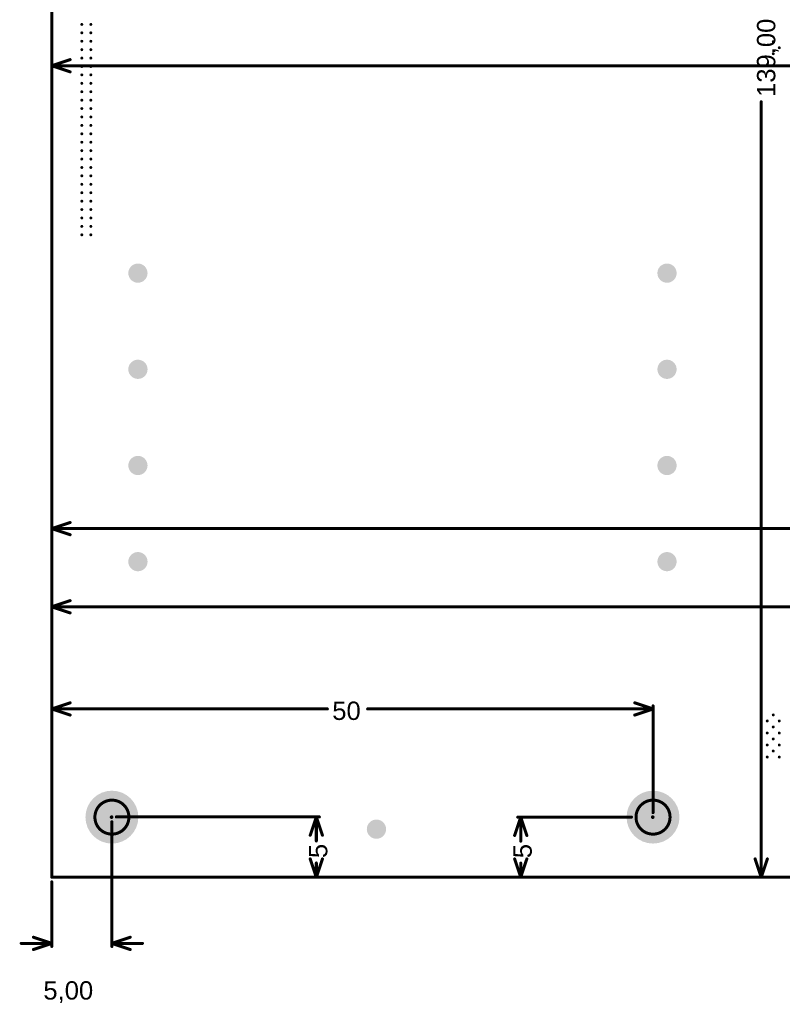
# Model space of a CAD drawing. Header units: inches. Extents: x -0.1 to 14.1, y -0.4 to 13.9.
# Tile 1 of 16: x -0.1 to 2.4, y -0.4 to 2.8. Entities that reach past the tile are written whole.
import ezdxf

# ---------------------------------------------------------------- set-up
doc = ezdxf.new("R2010")
doc.units = ezdxf.units.IN
doc.header["$MEASUREMENT"] = 0
for name, color, linetype in [('Mechanical32', 56, 'Continuous'), ('PadHoleLayer', 156, 'Continuous'), ('ViaHoleLayer', 16, 'Continuous')]:
    doc.layers.add(name, color=color, linetype=linetype)
doc.styles.add('Arial', font='txt', dxfattribs={"height": 0.2})

# ---------------------------------------------------------------- blocks, each defined once
blk = doc.blocks.new('K_______5011_9')
at = {"layer": 'PadHoleLayer'}
h = blk.add_hatch(color=156, dxfattribs=at)
edge = h.paths.add_edge_path()
edge.add_arc((0, 0), 0.0315, 0, 360)
blk = doc.blocks.new('FP_B181179_V0_D6938_PTH8_MFG_538')
at = {"layer": 'PadHoleLayer'}
h = blk.add_hatch(color=156, dxfattribs=at)
edge = h.paths.add_edge_path()
edge.add_arc((-0.8661, 0.4724), 0.0315, 0, 360)
h = blk.add_hatch(color=156, dxfattribs=at)
edge = h.paths.add_edge_path()
edge.add_arc((0.8661, 0.4724), 0.0315, 0, 360)
h = blk.add_hatch(color=156, dxfattribs=at)
edge = h.paths.add_edge_path()
edge.add_arc((-0.8661, 0.1575), 0.0315, 0, 360)
h = blk.add_hatch(color=156, dxfattribs=at)
edge = h.paths.add_edge_path()
edge.add_arc((0.8661, 0.1575), 0.0315, 0, 360)
h = blk.add_hatch(color=156, dxfattribs=at)
edge = h.paths.add_edge_path()
edge.add_arc((-0.8661, -0.1575), 0.0315, 0, 360)
h = blk.add_hatch(color=156, dxfattribs=at)
edge = h.paths.add_edge_path()
edge.add_arc((0.8661, -0.1575), 0.0315, 0, 360)
h = blk.add_hatch(color=156, dxfattribs=at)
edge = h.paths.add_edge_path()
edge.add_arc((-0.8661, -0.4724), 0.0315, 0, 360)
h = blk.add_hatch(color=156, dxfattribs=at)
edge = h.paths.add_edge_path()
edge.add_arc((0.8661, -0.4724), 0.0315, 0, 360)
blk = doc.blocks.new('FP_9774030960R_SPACER_MFG_B_729')
at = {"layer": 'PadHoleLayer'}
h = blk.add_hatch(color=156, dxfattribs=at)
edge = h.paths.add_edge_path()
edge.add_arc((0, 0), 0.0866, 0, 360)
blk = doc.blocks.new('FP_9774030960R_SPACER_MFG_B_798')
at = {"layer": 'PadHoleLayer'}
h = blk.add_hatch(color=156, dxfattribs=at)
edge = h.paths.add_edge_path()
edge.add_arc((0, 0), 0.0866, 0, 360)

msp = doc.modelspace()

# ---------------------------------------------------------------- hatches: boundary and pattern name
at = {"layer": 'ViaHoleLayer'}
h = msp.add_hatch(color=16, dxfattribs=at)
edge = h.paths.add_edge_path()
edge.add_arc((0.0984, 2.7928), 0.005, 0, 360)
h = msp.add_hatch(color=16, dxfattribs=at)
edge = h.paths.add_edge_path()
edge.add_arc((0.128, 2.7928), 0.005, 0, 360)
h = msp.add_hatch(color=16, dxfattribs=at)
edge = h.paths.add_edge_path()
edge.add_arc((0.0984, 2.7653), 0.005, 0, 360)
h = msp.add_hatch(color=16, dxfattribs=at)
edge = h.paths.add_edge_path()
edge.add_arc((0.0984, 2.7377), 0.005, 0, 360)
h = msp.add_hatch(color=16, dxfattribs=at)
edge = h.paths.add_edge_path()
edge.add_arc((0.128, 2.7653), 0.005, 0, 360)
h = msp.add_hatch(color=16, dxfattribs=at)
edge = h.paths.add_edge_path()
edge.add_arc((0.128, 2.7377), 0.005, 0, 360)
h = msp.add_hatch(color=16, dxfattribs=at)
edge = h.paths.add_edge_path()
edge.add_arc((2.3622, 2.7362), 0.005, 0, 360)
h = msp.add_hatch(color=16, dxfattribs=at)
edge = h.paths.add_edge_path()
edge.add_arc((0.0984, 2.7101), 0.005, 0, 360)
h = msp.add_hatch(color=16, dxfattribs=at)
edge = h.paths.add_edge_path()
edge.add_arc((0.128, 2.7101), 0.005, 0, 360)
h = msp.add_hatch(color=16, dxfattribs=at)
edge = h.paths.add_edge_path()
edge.add_arc((2.3819, 2.7165), 0.005, 0, 360)
h = msp.add_hatch(color=16, dxfattribs=at)
edge = h.paths.add_edge_path()
edge.add_arc((0.0984, 2.6826), 0.005, 0, 360)
h = msp.add_hatch(color=16, dxfattribs=at)
edge = h.paths.add_edge_path()
edge.add_arc((0.128, 2.6826), 0.005, 0, 360)
h = msp.add_hatch(color=16, dxfattribs=at)
edge = h.paths.add_edge_path()
edge.add_arc((2.3622, 2.6969), 0.005, 0, 360)
h = msp.add_hatch(color=16, dxfattribs=at)
edge = h.paths.add_edge_path()
edge.add_arc((0.0984, 2.655), 0.005, 0, 360)
h = msp.add_hatch(color=16, dxfattribs=at)
edge = h.paths.add_edge_path()
edge.add_arc((0.128, 2.655), 0.005, 0, 360)
h = msp.add_hatch(color=16, dxfattribs=at)
edge = h.paths.add_edge_path()
edge.add_arc((0.0984, 2.6275), 0.005, 0, 360)
h = msp.add_hatch(color=16, dxfattribs=at)
edge = h.paths.add_edge_path()
edge.add_arc((0.128, 2.6275), 0.005, 0, 360)
h = msp.add_hatch(color=16, dxfattribs=at)
edge = h.paths.add_edge_path()
edge.add_arc((0.0984, 2.5999), 0.005, 0, 360)
h = msp.add_hatch(color=16, dxfattribs=at)
edge = h.paths.add_edge_path()
edge.add_arc((0.128, 2.5999), 0.005, 0, 360)
h = msp.add_hatch(color=16, dxfattribs=at)
edge = h.paths.add_edge_path()
edge.add_arc((0.0984, 2.5723), 0.005, 0, 360)
h = msp.add_hatch(color=16, dxfattribs=at)
edge = h.paths.add_edge_path()
edge.add_arc((0.0984, 2.5448), 0.005, 0, 360)
h = msp.add_hatch(color=16, dxfattribs=at)
edge = h.paths.add_edge_path()
edge.add_arc((0.128, 2.5723), 0.005, 0, 360)
h = msp.add_hatch(color=16, dxfattribs=at)
edge = h.paths.add_edge_path()
edge.add_arc((0.128, 2.5448), 0.005, 0, 360)
h = msp.add_hatch(color=16, dxfattribs=at)
edge = h.paths.add_edge_path()
edge.add_arc((0.0984, 2.5172), 0.005, 0, 360)
h = msp.add_hatch(color=16, dxfattribs=at)
edge = h.paths.add_edge_path()
edge.add_arc((0.128, 2.5172), 0.005, 0, 360)
h = msp.add_hatch(color=16, dxfattribs=at)
edge = h.paths.add_edge_path()
edge.add_arc((0.0984, 2.4897), 0.005, 0, 360)
h = msp.add_hatch(color=16, dxfattribs=at)
edge = h.paths.add_edge_path()
edge.add_arc((0.128, 2.4897), 0.005, 0, 360)
h = msp.add_hatch(color=16, dxfattribs=at)
edge = h.paths.add_edge_path()
edge.add_arc((0.0984, 2.4621), 0.005, 0, 360)
h = msp.add_hatch(color=16, dxfattribs=at)
edge = h.paths.add_edge_path()
edge.add_arc((0.128, 2.4621), 0.005, 0, 360)
h = msp.add_hatch(color=16, dxfattribs=at)
edge = h.paths.add_edge_path()
edge.add_arc((0.0984, 2.4345), 0.005, 0, 360)
h = msp.add_hatch(color=16, dxfattribs=at)
edge = h.paths.add_edge_path()
edge.add_arc((0.128, 2.4345), 0.005, 0, 360)
h = msp.add_hatch(color=16, dxfattribs=at)
edge = h.paths.add_edge_path()
edge.add_arc((0.0984, 2.407), 0.005, 0, 360)
h = msp.add_hatch(color=16, dxfattribs=at)
edge = h.paths.add_edge_path()
edge.add_arc((0.128, 2.407), 0.005, 0, 360)
h = msp.add_hatch(color=16, dxfattribs=at)
edge = h.paths.add_edge_path()
edge.add_arc((0.0984, 2.3794), 0.005, 0, 360)
h = msp.add_hatch(color=16, dxfattribs=at)
edge = h.paths.add_edge_path()
edge.add_arc((0.0984, 2.3519), 0.005, 0, 360)
h = msp.add_hatch(color=16, dxfattribs=at)
edge = h.paths.add_edge_path()
edge.add_arc((0.128, 2.3794), 0.005, 0, 360)
h = msp.add_hatch(color=16, dxfattribs=at)
edge = h.paths.add_edge_path()
edge.add_arc((0.128, 2.3519), 0.005, 0, 360)
h = msp.add_hatch(color=16, dxfattribs=at)
edge = h.paths.add_edge_path()
edge.add_arc((0.0984, 2.3243), 0.005, 0, 360)
h = msp.add_hatch(color=16, dxfattribs=at)
edge = h.paths.add_edge_path()
edge.add_arc((0.128, 2.3243), 0.005, 0, 360)
h = msp.add_hatch(color=16, dxfattribs=at)
edge = h.paths.add_edge_path()
edge.add_arc((0.0984, 2.2968), 0.005, 0, 360)
h = msp.add_hatch(color=16, dxfattribs=at)
edge = h.paths.add_edge_path()
edge.add_arc((0.128, 2.2968), 0.005, 0, 360)
h = msp.add_hatch(color=16, dxfattribs=at)
edge = h.paths.add_edge_path()
edge.add_arc((0.0984, 2.2692), 0.005, 0, 360)
h = msp.add_hatch(color=16, dxfattribs=at)
edge = h.paths.add_edge_path()
edge.add_arc((0.128, 2.2692), 0.005, 0, 360)
h = msp.add_hatch(color=16, dxfattribs=at)
edge = h.paths.add_edge_path()
edge.add_arc((0.0984, 2.2416), 0.005, 0, 360)
h = msp.add_hatch(color=16, dxfattribs=at)
edge = h.paths.add_edge_path()
edge.add_arc((0.128, 2.2416), 0.005, 0, 360)
h = msp.add_hatch(color=16, dxfattribs=at)
edge = h.paths.add_edge_path()
edge.add_arc((0.0984, 2.2141), 0.005, 0, 360)
h = msp.add_hatch(color=16, dxfattribs=at)
edge = h.paths.add_edge_path()
edge.add_arc((0.128, 2.2141), 0.005, 0, 360)
h = msp.add_hatch(color=16, dxfattribs=at)
edge = h.paths.add_edge_path()
edge.add_arc((0.0984, 2.1865), 0.005, 0, 360)
h = msp.add_hatch(color=16, dxfattribs=at)
edge = h.paths.add_edge_path()
edge.add_arc((0.0984, 2.159), 0.005, 0, 360)
h = msp.add_hatch(color=16, dxfattribs=at)
edge = h.paths.add_edge_path()
edge.add_arc((0.128, 2.1865), 0.005, 0, 360)
h = msp.add_hatch(color=16, dxfattribs=at)
edge = h.paths.add_edge_path()
edge.add_arc((0.128, 2.159), 0.005, 0, 360)
h = msp.add_hatch(color=16, dxfattribs=at)
edge = h.paths.add_edge_path()
edge.add_arc((0.0984, 2.1314), 0.005, 0, 360)
h = msp.add_hatch(color=16, dxfattribs=at)
edge = h.paths.add_edge_path()
edge.add_arc((0.128, 2.1314), 0.005, 0, 360)
h = msp.add_hatch(color=16, dxfattribs=at)
edge = h.paths.add_edge_path()
edge.add_arc((0.0984, 2.1038), 0.005, 0, 360)
h = msp.add_hatch(color=16, dxfattribs=at)
edge = h.paths.add_edge_path()
edge.add_arc((0.128, 2.1038), 0.005, 0, 360)
h = msp.add_hatch(color=16, dxfattribs=at)
edge = h.paths.add_edge_path()
edge.add_arc((2.3228, 0.5315), 0.005, 0, 360)
h = msp.add_hatch(color=16, dxfattribs=at)
edge = h.paths.add_edge_path()
edge.add_arc((2.3425, 0.5118), 0.005, 0, 360)
h = msp.add_hatch(color=16, dxfattribs=at)
edge = h.paths.add_edge_path()
edge.add_arc((2.3622, 0.5315), 0.005, 0, 360)
h = msp.add_hatch(color=16, dxfattribs=at)
edge = h.paths.add_edge_path()
edge.add_arc((2.3819, 0.5118), 0.005, 0, 360)
h = msp.add_hatch(color=16, dxfattribs=at)
edge = h.paths.add_edge_path()
edge.add_arc((2.3228, 0.4921), 0.005, 0, 360)
h = msp.add_hatch(color=16, dxfattribs=at)
edge = h.paths.add_edge_path()
edge.add_arc((2.3622, 0.4921), 0.005, 0, 360)
h = msp.add_hatch(color=16, dxfattribs=at)
edge = h.paths.add_edge_path()
edge.add_arc((2.3228, 0.4528), 0.005, 0, 360)
h = msp.add_hatch(color=16, dxfattribs=at)
edge = h.paths.add_edge_path()
edge.add_arc((2.3425, 0.4724), 0.005, 0, 360)
h = msp.add_hatch(color=16, dxfattribs=at)
edge = h.paths.add_edge_path()
edge.add_arc((2.3622, 0.4528), 0.005, 0, 360)
h = msp.add_hatch(color=16, dxfattribs=at)
edge = h.paths.add_edge_path()
edge.add_arc((2.3819, 0.4724), 0.005, 0, 360)
h = msp.add_hatch(color=16, dxfattribs=at)
edge = h.paths.add_edge_path()
edge.add_arc((2.3425, 0.4331), 0.005, 0, 360)
h = msp.add_hatch(color=16, dxfattribs=at)
edge = h.paths.add_edge_path()
edge.add_arc((2.3819, 0.4331), 0.005, 0, 360)
h = msp.add_hatch(color=16, dxfattribs=at)
edge = h.paths.add_edge_path()
edge.add_arc((2.3228, 0.4134), 0.005, 0, 360)
h = msp.add_hatch(color=16, dxfattribs=at)
edge = h.paths.add_edge_path()
edge.add_arc((2.3425, 0.3937), 0.005, 0, 360)
h = msp.add_hatch(color=16, dxfattribs=at)
edge = h.paths.add_edge_path()
edge.add_arc((2.3622, 0.4134), 0.005, 0, 360)
h = msp.add_hatch(color=16, dxfattribs=at)
edge = h.paths.add_edge_path()
edge.add_arc((2.3819, 0.3937), 0.005, 0, 360)

# ---------------------------------------------------------------- linework, layer by layer
at = {"layer": 'Mechanical32'}
for points in [[(0, 0, 0.01, 0.01, 0), (0, 12.7756, 0.01, 0.01, 0)], [(0, 0.015, 0.01, 0.01, 0), (0, 5.9549, 0.01, 0.01, 0)], [(0, 0.015, 0.01, 0.01, 0), (0, 5.2462, 0.01, 0.01, 0)], [(0, 0.015, 0.01, 0.01, 0), (0, 4.7147, 0.01, 0.01, 0)], [(0, 0.015, 0.01, 0.01, 0), (0, 4.262, 0.01, 0.01, 0)], [(0, 0.015, 0.01, 0.01, 0), (0, 3.4155, 0.01, 0.01, 0)], [(0, 2.6575, 0.01, 0.01, 0), (0.06, 2.6775, 0.01, 0.01, 0)], [(0, 0.015, 0.01, 0.01, 0), (0, 2.6675, 0.01, 0.01, 0)], [(0, 2.6575, 0.01, 0.01, 0), (0.06, 2.6375, 0.01, 0.01, 0)], [(0, 2.6575, 0.01, 0.01, 0), (5.2498, 2.6575, 0.01, 0.01, 0)], [(2.3228, 0, 0.01, 0.01, 0), (2.3228, 2.5393, 0.01, 0.01, 0)], [(0, 1.1417, 0.01, 0.01, 0), (0.06, 1.1617, 0.01, 0.01, 0)], [(0, 0.015, 0.01, 0.01, 0), (0, 1.1517, 0.01, 0.01, 0)], [(0, 1.1417, 0.01, 0.01, 0), (0.06, 1.1217, 0.01, 0.01, 0)], [(0, 1.1417, 0.01, 0.01, 0), (5.6951, 1.1417, 0.01, 0.01, 0)], [(0, 0.8858, 0.01, 0.01, 0), (0.06, 0.9058, 0.01, 0.01, 0)], [(0, 0.015, 0.01, 0.01, 0), (0, 0.8958, 0.01, 0.01, 0)], [(0, 0.8858, 0.01, 0.01, 0), (0.06, 0.8658, 0.01, 0.01, 0)], [(0, 0.8858, 0.01, 0.01, 0), (2.6096, 0.8858, 0.01, 0.01, 0)], [(0, 0.5512, 0.01, 0.01, 0), (0.06, 0.5712, 0.01, 0.01, 0)], [(0, 0.015, 0.01, 0.01, 0), (0, 0.5612, 0.01, 0.01, 0)], [(0, 0.5512, 0.01, 0.01, 0), (0.06, 0.5312, 0.01, 0.01, 0)], [(0, 0.5512, 0.01, 0.01, 0), (0.9023, 0.5512, 0.01, 0.01, 0)], [(1.0342, 0.5512, 0.01, 0.01, 0), (1.9685, 0.5512, 0.01, 0.01, 0)], [(1.9085, 0.5712, 0.01, 0.01, 0), (1.9685, 0.5512, 0.01, 0.01, 0)], [(1.9085, 0.5312, 0.01, 0.01, 0), (1.9685, 0.5512, 0.01, 0.01, 0)], [(1.9685, 0.2118, 0.01, 0.01, 0), (1.9685, 0.5612, 0.01, 0.01, 0)], [(0.2115, 0.1976, 0.01, 0.01, 0), (0.8761, 0.1976, 0.01, 0.01, 0)], [(0.8461, 0.1376, 0.01, 0.01, 0), (0.8661, 0.1976, 0.01, 0.01, 0)], [(0.8661, 0.1976, 0.01, 0.01, 0), (0.8861, 0.1376, 0.01, 0.01, 0)], [(0.8661, 0.1188, 0.01, 0.01, 0), (0.8661, 0.1976, 0.01, 0.01, 0)], [(1.5154, 0.1369, 0.01, 0.01, 0), (1.5354, 0.1969, 0.01, 0.01, 0)], [(1.5254, 0.1969, 0.01, 0.01, 0), (1.8979, 0.1969, 0.01, 0.01, 0)], [(1.5354, 0.1969, 0.01, 0.01, 0), (1.5554, 0.1369, 0.01, 0.01, 0)], [(1.5354, 0.1184, 0.01, 0.01, 0), (1.5354, 0.1969, 0.01, 0.01, 0)], [(0.1969, -0.2265, 0.01, 0.01, 0), (0.1969, 0.1819, 0.01, 0.01, 0)], [(0.8461, 0.06, 0.01, 0.01, 0), (0.8661, 0, 0.01, 0.01, 0)], [(0.8661, 0, 0.01, 0.01, 0), (0.8861, 0.06, 0.01, 0.01, 0)], [(1.5154, 0.06, 0.01, 0.01, 0), (1.5354, 0, 0.01, 0.01, 0)], [(1.5354, 0, 0.01, 0.01, 0), (1.5554, 0.06, 0.01, 0.01, 0)], [(2.3028, 0.06, 0.01, 0.01, 0), (2.3228, 0, 0.01, 0.01, 0)], [(2.3228, 0, 0.01, 0.01, 0), (2.3428, 0.06, 0.01, 0.01, 0)], [(0.8661, 0, 0.01, 0.01, 0), (0.8661, 0.0468, 0.01, 0.01, 0)], [(1.5354, 0, 0.01, 0.01, 0), (1.5354, 0.0464, 0.01, 0.01, 0)], [(0, 0, 0.01, 0.01, 0), (11.9882, 0, 0.01, 0.01, 0)], [(0.015, 0, 0.01, 0.01, 0), (3.9076, 0, 0.01, 0.01, 0)], [(0.015, 0, 0.01, 0.01, 0), (6.073, 0, 0.01, 0.01, 0)], [(0.015, 0, 0.01, 0.01, 0), (2.3328, 0, 0.01, 0.01, 0)], [(0.015, 0, 0.01, 0.01, 0), (4.6163, 0, 0.01, 0.01, 0)], [(0.015, 0, 0.01, 0.01, 0), (3.4352, 0, 0.01, 0.01, 0)], [(0.015, 0, 0.01, 0.01, 0), (5.0887, 0, 0.01, 0.01, 0)], [(0.015, 0, 0.01, 0.01, 0), (1.5454, 0, 0.01, 0.01, 0)], [(0.015, 0, 0.01, 0.01, 0), (0.8761, 0, 0.01, 0.01, 0)], [(0, -0.2265, 0.01, 0.01, 0), (0, -0.015, 0.01, 0.01, 0)], [(-0.06, -0.1965, 0.01, 0.01, 0), (0, -0.2165, 0.01, 0.01, 0)], [(0.1969, -0.2165, 0.01, 0.01, 0), (0.2569, -0.1965, 0.01, 0.01, 0)], [(-0.1, -0.2165, 0.01, 0.01, 0), (0, -0.2165, 0.01, 0.01, 0)], [(-0.06, -0.2365, 0.01, 0.01, 0), (0, -0.2165, 0.01, 0.01, 0)], [(0.1969, -0.2165, 0.01, 0.01, 0), (0.2569, -0.2365, 0.01, 0.01, 0)], [(0.1969, -0.2165, 0.01, 0.01, 0), (0.2969, -0.2165, 0.01, 0.01, 0)]]:
    msp.add_lwpolyline(points, format="xyseb", dxfattribs=at)
for points in [[(0.0575, 2.6775, 0.005, 0.005, 1), (0.0625, 2.6775, 0.005, 0.005, 1)], [(-0.0025, 2.6675, 0.005, 0.005, 1), (0.0025, 2.6675, 0.005, 0.005, 1)], [(-0.0025, 2.6575, 0.005, 0.005, 1), (0.0025, 2.6575, 0.005, 0.005, 1)], [(-0.0025, 2.6575, 0.005, 0.005, 1), (0.0025, 2.6575, 0.005, 0.005, 1)], [(-0.0025, 2.6575, 0.005, 0.005, 1), (0.0025, 2.6575, 0.005, 0.005, 1)], [(0.0575, 2.6375, 0.005, 0.005, 1), (0.0625, 2.6375, 0.005, 0.005, 1)], [(2.3203, 2.5393, 0.005, 0.005, 1), (2.3253, 2.5393, 0.005, 0.005, 1)], [(0.0575, 1.1617, 0.005, 0.005, 1), (0.0625, 1.1617, 0.005, 0.005, 1)], [(-0.0025, 1.1517, 0.005, 0.005, 1), (0.0025, 1.1517, 0.005, 0.005, 1)], [(-0.0025, 1.1417, 0.005, 0.005, 1), (0.0025, 1.1417, 0.005, 0.005, 1)], [(-0.0025, 1.1417, 0.005, 0.005, 1), (0.0025, 1.1417, 0.005, 0.005, 1)], [(-0.0025, 1.1417, 0.005, 0.005, 1), (0.0025, 1.1417, 0.005, 0.005, 1)], [(0.0575, 1.1217, 0.005, 0.005, 1), (0.0625, 1.1217, 0.005, 0.005, 1)], [(0.0575, 0.9058, 0.005, 0.005, 1), (0.0625, 0.9058, 0.005, 0.005, 1)], [(-0.0025, 0.8958, 0.005, 0.005, 1), (0.0025, 0.8958, 0.005, 0.005, 1)], [(-0.0025, 0.8858, 0.005, 0.005, 1), (0.0025, 0.8858, 0.005, 0.005, 1)], [(-0.0025, 0.8858, 0.005, 0.005, 1), (0.0025, 0.8858, 0.005, 0.005, 1)], [(-0.0025, 0.8858, 0.005, 0.005, 1), (0.0025, 0.8858, 0.005, 0.005, 1)], [(0.0575, 0.8658, 0.005, 0.005, 1), (0.0625, 0.8658, 0.005, 0.005, 1)], [(-0.0025, 0.5612, 0.005, 0.005, 1), (0.0025, 0.5612, 0.005, 0.005, 1)], [(-0.0025, 0.5512, 0.005, 0.005, 1), (0.0025, 0.5512, 0.005, 0.005, 1)], [(-0.0025, 0.5512, 0.005, 0.005, 1), (0.0025, 0.5512, 0.005, 0.005, 1)], [(-0.0025, 0.5512, 0.005, 0.005, 1), (0.0025, 0.5512, 0.005, 0.005, 1)], [(0.0575, 0.5712, 0.005, 0.005, 1), (0.0625, 0.5712, 0.005, 0.005, 1)], [(0.8998, 0.5512, 0.005, 0.005, 1), (0.9048, 0.5512, 0.005, 0.005, 1)], [(1.0317, 0.5512, 0.005, 0.005, 1), (1.0367, 0.5512, 0.005, 0.005, 1)], [(1.906, 0.5712, 0.005, 0.005, 1), (1.911, 0.5712, 0.005, 0.005, 1)], [(1.966, 0.5612, 0.005, 0.005, 1), (1.971, 0.5612, 0.005, 0.005, 1)], [(1.966, 0.5512, 0.005, 0.005, 1), (1.971, 0.5512, 0.005, 0.005, 1)], [(1.966, 0.5512, 0.005, 0.005, 1), (1.971, 0.5512, 0.005, 0.005, 1)], [(1.966, 0.5512, 0.005, 0.005, 1), (1.971, 0.5512, 0.005, 0.005, 1)], [(0.0575, 0.5312, 0.005, 0.005, 1), (0.0625, 0.5312, 0.005, 0.005, 1)], [(1.906, 0.5312, 0.005, 0.005, 1), (1.911, 0.5312, 0.005, 0.005, 1)], [(0.2525, 0.1969, 0.00984, 0.00984, 1), (0.1412, 0.1969, 0.00984, 0.00984, 1)], [(2.0242, 0.1969, 0.00984, 0.00984, 1), (1.9128, 0.1969, 0.00984, 0.00984, 1)], [(0.1387, 0.1969, 0.00492, 0.00492, 1), (0.1436, 0.1969, 0.00492, 0.00492, 1)], [(0.1969, 0.1969, 0.00984, 0.00984, 1), (0.1949, 0.1969, 0.00984, 0.00984, 1)], [(0.1924, 0.1969, 0.00492, 0.00492, 1), (0.1973, 0.1969, 0.00492, 0.00492, 1)], [(0.1944, 0.1969, 0.00492, 0.00492, 1), (0.1993, 0.1969, 0.00492, 0.00492, 1)], [(0.209, 0.1976, 0.005, 0.005, 1), (0.214, 0.1976, 0.005, 0.005, 1)], [(0.2501, 0.1969, 0.00492, 0.00492, 1), (0.255, 0.1969, 0.00492, 0.00492, 1)], [(0.8636, 0.1976, 0.005, 0.005, 1), (0.8686, 0.1976, 0.005, 0.005, 1)], [(0.8636, 0.1976, 0.005, 0.005, 1), (0.8686, 0.1976, 0.005, 0.005, 1)], [(0.8636, 0.1976, 0.005, 0.005, 1), (0.8686, 0.1976, 0.005, 0.005, 1)], [(0.8736, 0.1976, 0.005, 0.005, 1), (0.8786, 0.1976, 0.005, 0.005, 1)], [(1.5229, 0.1969, 0.005, 0.005, 1), (1.5279, 0.1969, 0.005, 0.005, 1)], [(1.5329, 0.1969, 0.005, 0.005, 1), (1.5379, 0.1969, 0.005, 0.005, 1)], [(1.5329, 0.1969, 0.005, 0.005, 1), (1.5379, 0.1969, 0.005, 0.005, 1)], [(1.5329, 0.1969, 0.005, 0.005, 1), (1.5379, 0.1969, 0.005, 0.005, 1)], [(1.8954, 0.1969, 0.005, 0.005, 1), (1.9004, 0.1969, 0.005, 0.005, 1)], [(1.9104, 0.1969, 0.00492, 0.00492, 1), (1.9153, 0.1969, 0.00492, 0.00492, 1)], [(1.9685, 0.1969, 0.00984, 0.00984, 1), (1.9665, 0.1969, 0.00984, 0.00984, 1)], [(1.964, 0.1969, 0.00492, 0.00492, 1), (1.969, 0.1969, 0.00492, 0.00492, 1)], [(1.966, 0.2118, 0.005, 0.005, 1), (1.971, 0.2118, 0.005, 0.005, 1)], [(1.966, 0.1969, 0.00492, 0.00492, 1), (1.971, 0.1969, 0.00492, 0.00492, 1)], [(2.0217, 0.1969, 0.00492, 0.00492, 1), (2.0266, 0.1969, 0.00492, 0.00492, 1)], [(0.1944, 0.1819, 0.005, 0.005, 1), (0.1994, 0.1819, 0.005, 0.005, 1)], [(0.8436, 0.1376, 0.005, 0.005, 1), (0.8486, 0.1376, 0.005, 0.005, 1)], [(0.8836, 0.1376, 0.005, 0.005, 1), (0.8886, 0.1376, 0.005, 0.005, 1)], [(1.5129, 0.1369, 0.005, 0.005, 1), (1.5179, 0.1369, 0.005, 0.005, 1)], [(1.5529, 0.1369, 0.005, 0.005, 1), (1.5579, 0.1369, 0.005, 0.005, 1)], [(0.8636, 0.1188, 0.005, 0.005, 1), (0.8686, 0.1188, 0.005, 0.005, 1)], [(1.5329, 0.1184, 0.005, 0.005, 1), (1.5379, 0.1184, 0.005, 0.005, 1)], [(0.8436, 0.06, 0.005, 0.005, 1), (0.8486, 0.06, 0.005, 0.005, 1)], [(0.8836, 0.06, 0.005, 0.005, 1), (0.8886, 0.06, 0.005, 0.005, 1)], [(1.5129, 0.06, 0.005, 0.005, 1), (1.5179, 0.06, 0.005, 0.005, 1)], [(1.5529, 0.06, 0.005, 0.005, 1), (1.5579, 0.06, 0.005, 0.005, 1)], [(2.3003, 0.06, 0.005, 0.005, 1), (2.3053, 0.06, 0.005, 0.005, 1)], [(2.3403, 0.06, 0.005, 0.005, 1), (2.3453, 0.06, 0.005, 0.005, 1)], [(0.8636, 0.0468, 0.005, 0.005, 1), (0.8686, 0.0468, 0.005, 0.005, 1)], [(1.5329, 0.0464, 0.005, 0.005, 1), (1.5379, 0.0464, 0.005, 0.005, 1)], [(-0.0025, 0.015, 0.005, 0.005, 1), (0.0025, 0.015, 0.005, 0.005, 1)], [(-0.0025, 0.015, 0.005, 0.005, 1), (0.0025, 0.015, 0.005, 0.005, 1)], [(-0.0025, 0.015, 0.005, 0.005, 1), (0.0025, 0.015, 0.005, 0.005, 1)], [(-0.0025, 0.015, 0.005, 0.005, 1), (0.0025, 0.015, 0.005, 0.005, 1)], [(-0.0025, 0.015, 0.005, 0.005, 1), (0.0025, 0.015, 0.005, 0.005, 1)], [(-0.0025, 0.015, 0.005, 0.005, 1), (0.0025, 0.015, 0.005, 0.005, 1)], [(-0.0025, 0.015, 0.005, 0.005, 1), (0.0025, 0.015, 0.005, 0.005, 1)], [(-0.0025, 0.015, 0.005, 0.005, 1), (0.0025, 0.015, 0.005, 0.005, 1)], [(-0.0025, 0.015, 0.005, 0.005, 1), (0.0025, 0.015, 0.005, 0.005, 1)], [(-0.0025, 0, 0.005, 0.005, 1), (0.0025, 0, 0.005, 0.005, 1)], [(-0.0025, 0, 0.005, 0.005, 1), (0.0025, 0, 0.005, 0.005, 1)], [(0.0125, 0, 0.005, 0.005, 1), (0.0175, 0, 0.005, 0.005, 1)], [(0.0125, 0, 0.005, 0.005, 1), (0.0175, 0, 0.005, 0.005, 1)], [(0.0125, 0, 0.005, 0.005, 1), (0.0175, 0, 0.005, 0.005, 1)], [(0.0125, 0, 0.005, 0.005, 1), (0.0175, 0, 0.005, 0.005, 1)], [(0.0125, 0, 0.005, 0.005, 1), (0.0175, 0, 0.005, 0.005, 1)], [(0.0125, 0, 0.005, 0.005, 1), (0.0175, 0, 0.005, 0.005, 1)], [(0.0125, 0, 0.005, 0.005, 1), (0.0175, 0, 0.005, 0.005, 1)], [(0.0125, 0, 0.005, 0.005, 1), (0.0175, 0, 0.005, 0.005, 1)], [(0.8636, 0, 0.005, 0.005, 1), (0.8686, 0, 0.005, 0.005, 1)], [(0.8636, 0, 0.005, 0.005, 1), (0.8686, 0, 0.005, 0.005, 1)], [(0.8636, 0, 0.005, 0.005, 1), (0.8686, 0, 0.005, 0.005, 1)], [(0.8736, 0, 0.005, 0.005, 1), (0.8786, 0, 0.005, 0.005, 1)], [(1.5329, 0, 0.005, 0.005, 1), (1.5379, 0, 0.005, 0.005, 1)], [(1.5329, 0, 0.005, 0.005, 1), (1.5379, 0, 0.005, 0.005, 1)], [(1.5329, 0, 0.005, 0.005, 1), (1.5379, 0, 0.005, 0.005, 1)], [(1.5429, 0, 0.005, 0.005, 1), (1.5479, 0, 0.005, 0.005, 1)], [(2.3203, 0, 0.005, 0.005, 1), (2.3253, 0, 0.005, 0.005, 1)], [(2.3203, 0, 0.005, 0.005, 1), (2.3253, 0, 0.005, 0.005, 1)], [(2.3203, 0, 0.005, 0.005, 1), (2.3253, 0, 0.005, 0.005, 1)], [(2.3303, 0, 0.005, 0.005, 1), (2.3353, 0, 0.005, 0.005, 1)], [(-0.0025, -0.015, 0.005, 0.005, 1), (0.0025, -0.015, 0.005, 0.005, 1)], [(-0.0625, -0.1965, 0.005, 0.005, 1), (-0.0575, -0.1965, 0.005, 0.005, 1)], [(0.2544, -0.1965, 0.005, 0.005, 1), (0.2594, -0.1965, 0.005, 0.005, 1)], [(-0.1025, -0.2165, 0.005, 0.005, 1), (-0.0975, -0.2165, 0.005, 0.005, 1)], [(-0.0025, -0.2165, 0.005, 0.005, 1), (0.0025, -0.2165, 0.005, 0.005, 1)], [(-0.0025, -0.2165, 0.005, 0.005, 1), (0.0025, -0.2165, 0.005, 0.005, 1)], [(-0.0025, -0.2165, 0.005, 0.005, 1), (0.0025, -0.2165, 0.005, 0.005, 1)], [(-0.0025, -0.2265, 0.005, 0.005, 1), (0.0025, -0.2265, 0.005, 0.005, 1)], [(0.1944, -0.2165, 0.005, 0.005, 1), (0.1994, -0.2165, 0.005, 0.005, 1)], [(0.1944, -0.2165, 0.005, 0.005, 1), (0.1994, -0.2165, 0.005, 0.005, 1)], [(0.1944, -0.2165, 0.005, 0.005, 1), (0.1994, -0.2165, 0.005, 0.005, 1)], [(0.1944, -0.2265, 0.005, 0.005, 1), (0.1994, -0.2265, 0.005, 0.005, 1)], [(0.2944, -0.2165, 0.005, 0.005, 1), (0.2994, -0.2165, 0.005, 0.005, 1)], [(-0.0625, -0.2365, 0.005, 0.005, 1), (-0.0575, -0.2365, 0.005, 0.005, 1)], [(0.2544, -0.2365, 0.005, 0.005, 1), (0.2594, -0.2365, 0.005, 0.005, 1)]]:
    msp.add_lwpolyline(points, format="xyseb", close=True, dxfattribs=at)

# ---------------------------------------------------------------- block references
for name, p, rotation in [('FP_B181179_V0_D6938_PTH8_MFG_538', (1.1482, 1.5059), 180), ('FP_9774030960R_SPACER_MFG_B_729', (0.1969, 0.1969), 180), ('FP_9774030960R_SPACER_MFG_B_798', (1.9685, 0.1969), 270)]:
    msp.add_blockref(name, p, dxfattribs=dict(rotation=rotation))
msp.add_blockref('K_______5011_9', (1.063, 0.1575))

# ---------------------------------------------------------------- texts
at = {"layer": 'Mechanical32', "style": 'Arial'}
for s, p in [('139,00', (2.3688, 2.5553)), ('5', (0.9021, 0.0628)), ('5', (1.5714, 0.0624))]:
    msp.add_text(s, height=0.06, rotation=90, dxfattribs=at).set_placement(p)
for s, p in [('50', (0.9183, 0.5152)), ('5,00', (-0.0275, -0.4005))]:
    msp.add_text(s, height=0.06, dxfattribs=at).set_placement(p)

doc.saveas('drawing.dxf')
